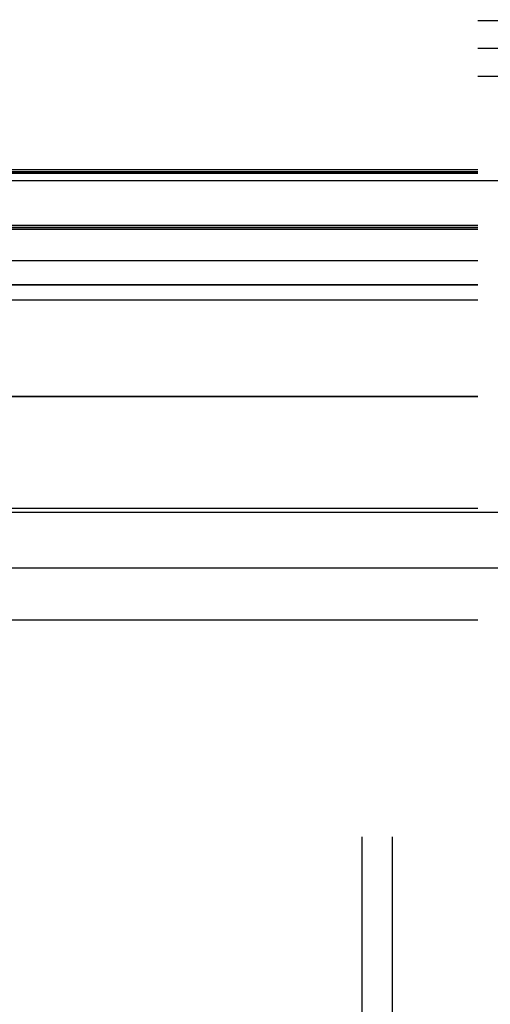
# Model space of a CAD drawing. Header units: millimetres. Extents: x -1690 to 192, y -898 to 54.
# Tile 220 of 256: x 65 to 77, y -59 to -35. Entities that reach past the tile are written whole.
import ezdxf

# ---------------------------------------------------------------- set-up
doc = ezdxf.new("R2010")
doc.units = ezdxf.units.MM
doc.header["$MEASUREMENT"] = 0
doc.layers.add('OVIDIO 186x93x72h', color=7, linetype='Continuous')

msp = doc.modelspace()

# ---------------------------------------------------------------- linework, layer by layer
at = {"layer": 'OVIDIO 186x93x72h', "extrusion": (0.114881, 0.045678, 0.992329)}
for points in [[(-44.316, 70.743), (-44.316, -36.112)], [(-44.316, -36.112), (-44.316, 70.743)], [(-44.772, 70.743), (-44.772, -36.112)], [(-44.772, -36.112), (-44.772, 70.743)], [(-59.026, -22.148), (-59.026, 32.256)], [(-59.254, -22.365), (-59.254, 32.826)]]:
    msp.add_lwpolyline(points, dxfattribs=at)
at = {"layer": 'OVIDIO 186x93x72h', "extrusion": (1, 0, 0)}
for points in [[(-36.376, 681.085), (-35.035, 678.402)], [(-38.612, 676.613), (-35.035, 678.402)], [(-35.035, 678.402), (-36.376, 681.085)], [(-39.372, 677.91), (-35.705, 679.744)], [(-36.376, 681.085), (-39.954, 679.297)], [(-36.868, 677.485), (-38.21, 680.169)], [(-38.702, 676.569), (-38.612, 676.613)], [(-38.612, 676.613), (-38.702, 676.569)], [(-40.043, 679.252), (-38.702, 676.569)], [(-44.068, 678.357), (-44.028, 678.278), (-43.985, 678.2), (-43.94, 678.121), (-43.893, 678.043), (-43.844, 677.966), (-43.792, 677.889), (-43.739, 677.812), (-43.683, 677.736), (-43.625, 677.661), (-43.565, 677.587), (-43.502, 677.514), (-43.438, 677.442), (-43.371, 677.371), (-43.302, 677.301), (-43.232, 677.233), (-43.159, 677.166), (-43.084, 677.101), (-43.007, 677.037), (-42.928, 676.975), (-42.847, 676.914), (-42.764, 676.855), (-42.68, 676.799), (-42.594, 676.744), (-42.506, 676.691), (-42.417, 676.641), (-42.326, 676.592), (-42.234, 676.546), (-42.141, 676.503), (-42.046, 676.461), (-41.95, 676.422), (-41.853, 676.386), (-41.755, 676.352), (-41.657, 676.32), (-41.557, 676.291), (-41.457, 676.265), (-41.357, 676.241), (-41.256, 676.22), (-41.154, 676.202), (-41.053, 676.186), (-40.951, 676.173), (-40.849, 676.162), (-40.748, 676.155), (-40.646, 676.149), (-40.545, 676.147), (-40.444, 676.147), (-40.343, 676.149), (-40.243, 676.154), (-40.144, 676.161), (-40.046, 676.171), (-39.948, 676.183), (-39.851, 676.198), (-39.755, 676.214), (-39.66, 676.233), (-39.567, 676.254), (-39.474, 676.278), (-39.383, 676.303), (-39.292, 676.33), (-39.204, 676.359), (-39.116, 676.39), (-39.03, 676.422), (-38.946, 676.457), (-38.863, 676.492), (-38.782, 676.53), (-38.702, 676.569)], [(-38.702, 676.569), (-40.043, 679.252)], [(-38.702, 676.569), (-38.782, 676.53), (-38.863, 676.492), (-38.946, 676.457), (-39.03, 676.422), (-39.116, 676.39), (-39.204, 676.359), (-39.292, 676.33), (-39.383, 676.303), (-39.474, 676.278), (-39.567, 676.254), (-39.66, 676.233), (-39.755, 676.214), (-39.851, 676.198), (-39.948, 676.183), (-40.046, 676.171), (-40.144, 676.161), (-40.243, 676.154), (-40.343, 676.149), (-40.444, 676.147), (-40.545, 676.147), (-40.646, 676.149), (-40.748, 676.155), (-40.849, 676.162), (-40.951, 676.173), (-41.053, 676.186), (-41.154, 676.202), (-41.256, 676.22), (-41.357, 676.241), (-41.457, 676.265), (-41.557, 676.291), (-41.657, 676.32), (-41.755, 676.352), (-41.853, 676.386), (-41.95, 676.422), (-42.046, 676.461), (-42.141, 676.503), (-42.234, 676.546), (-42.326, 676.592), (-42.417, 676.641), (-42.506, 676.691), (-42.594, 676.744), (-42.68, 676.799), (-42.764, 676.855), (-42.847, 676.914), (-42.928, 676.975), (-43.007, 677.037), (-43.084, 677.101), (-43.159, 677.166), (-43.232, 677.233), (-43.302, 677.301), (-43.371, 677.371), (-43.438, 677.442), (-43.502, 677.514), (-43.565, 677.587), (-43.625, 677.661), (-43.683, 677.736), (-43.739, 677.812), (-43.792, 677.889), (-43.844, 677.966), (-43.893, 678.043), (-43.94, 678.121), (-43.985, 678.2), (-44.028, 678.278), (-44.068, 678.357)], [(-42.694, 676.808), (-39.596, 678.357)], [(-40.043, 679.252), (-39.954, 679.297)], [(-39.954, 679.297), (-40.043, 679.252)], [(-41.385, 679.699), (-41.375, 679.679), (-41.364, 679.66), (-41.353, 679.64), (-41.341, 679.621), (-41.329, 679.601), (-41.316, 679.582), (-41.303, 679.563), (-41.289, 679.544), (-41.274, 679.525), (-41.259, 679.507), (-41.243, 679.488), (-41.227, 679.47), (-41.211, 679.453), (-41.193, 679.435), (-41.176, 679.418), (-41.158, 679.401), (-41.139, 679.385), (-41.12, 679.369), (-41.1, 679.353), (-41.08, 679.338), (-41.059, 679.324), (-41.038, 679.309), (-41.016, 679.296), (-40.994, 679.283), (-40.972, 679.27), (-40.949, 679.258), (-40.926, 679.246), (-40.903, 679.235), (-40.879, 679.225), (-40.855, 679.215), (-40.831, 679.206), (-40.807, 679.198), (-40.782, 679.19), (-40.757, 679.183), (-40.732, 679.176), (-40.707, 679.17), (-40.682, 679.165), (-40.656, 679.16), (-40.631, 679.156), (-40.606, 679.153), (-40.58, 679.15), (-40.555, 679.148), (-40.529, 679.147), (-40.504, 679.146), (-40.479, 679.146), (-40.454, 679.147), (-40.429, 679.148), (-40.404, 679.15), (-40.379, 679.153), (-40.355, 679.156), (-40.331, 679.159), (-40.307, 679.163), (-40.283, 679.168), (-40.26, 679.173), (-40.236, 679.179), (-40.214, 679.185), (-40.191, 679.192), (-40.169, 679.199), (-40.147, 679.207), (-40.125, 679.215), (-40.104, 679.224), (-40.084, 679.233), (-40.063, 679.242), (-40.043, 679.252)], [(-40.043, 679.252), (-40.063, 679.242), (-40.084, 679.233), (-40.104, 679.224), (-40.125, 679.215), (-40.147, 679.207), (-40.169, 679.199), (-40.191, 679.192), (-40.214, 679.185), (-40.236, 679.179), (-40.26, 679.173), (-40.283, 679.168), (-40.307, 679.163), (-40.331, 679.159), (-40.355, 679.156), (-40.379, 679.153), (-40.404, 679.15), (-40.429, 679.148), (-40.454, 679.147), (-40.479, 679.146), (-40.504, 679.146), (-40.529, 679.147), (-40.555, 679.148), (-40.58, 679.15), (-40.606, 679.153), (-40.631, 679.156), (-40.656, 679.16), (-40.682, 679.165), (-40.707, 679.17), (-40.732, 679.176), (-40.757, 679.183), (-40.782, 679.19), (-40.807, 679.198), (-40.831, 679.206), (-40.855, 679.215), (-40.879, 679.225), (-40.903, 679.235), (-40.926, 679.246), (-40.949, 679.258), (-40.972, 679.27), (-40.994, 679.283), (-41.016, 679.296), (-41.038, 679.309), (-41.059, 679.324), (-41.08, 679.338), (-41.1, 679.353), (-41.12, 679.369), (-41.139, 679.385), (-41.158, 679.401), (-41.176, 679.418), (-41.193, 679.435), (-41.211, 679.453), (-41.227, 679.47), (-41.243, 679.488), (-41.259, 679.507), (-41.274, 679.525), (-41.289, 679.544), (-41.303, 679.563), (-41.316, 679.582), (-41.329, 679.601), (-41.341, 679.621), (-41.353, 679.64), (-41.364, 679.66), (-41.375, 679.679), (-41.385, 679.699)], [(-42.279, 679.252), (-40.73, 676.153)], [(-44.068, 678.357), (-41.385, 679.699)], [(-41.385, 679.699), (-47.199, 691.327)], [(-41.385, 679.699), (-44.068, 678.357)], [(-47.199, 691.327), (-41.385, 679.699)], [(-48.54, 690.656), (-42.727, 679.028)], [(-44.068, 678.357), (-49.882, 689.985)], [(-49.882, 689.985), (-44.068, 678.357)], [(-46.975, 684.171), (-44.292, 685.513)], [(-49.882, 689.985), (-47.199, 691.327)], [(-47.199, 691.327), (-49.882, 689.985)], [(-50.677, 698.284), (-53.361, 696.942)]]:
    msp.add_lwpolyline(points, dxfattribs=at)
at = {"layer": 'OVIDIO 186x93x72h'}
for points in [[(76.216, -35.035), (97.453, -35.035)], [(97.453, -35.705), (76.216, -35.705)], [(97.453, -36.376), (76.216, -36.376)], [(41.216, -38.612), (76.216, -38.612)], [(41.216, -38.657), (76.216, -38.657)], [(76.216, -38.702), (41.216, -38.702)], [(41.216, -38.702), (76.216, -38.702)], [(90.716, -38.881), (27.467, -38.881)], [(76.216, -39.954), (41.216, -39.954)], [(41.216, -39.999), (76.216, -39.999)], [(41.216, -40.043), (76.216, -40.043)], [(76.216, -40.043), (41.216, -40.043)], [(76.216, -40.807), (41.216, -40.807)], [(41.216, -41.385), (76.216, -41.385)], [(76.216, -41.385), (41.216, -41.385)], [(76.216, -41.755), (41.216, -41.755)], [(41.216, -44.068), (76.216, -44.068)], [(76.216, -44.068), (41.216, -44.068)], [(62.006, -46.752), (76.216, -46.752)], [(89.788, -46.851), (-749.111, -46.851)], [(89.788, -48.193), (-749.111, -48.193)], [(62.006, -49.435), (76.216, -49.435)], [(73.428, -54.648), (73.428, -388.072)], [(74.153, -54.648), (74.153, -388.072)]]:
    msp.add_lwpolyline(points, dxfattribs=at)
at = {"layer": 'OVIDIO 186x93x72h', "extrusion": (2.56846e-05, 1, 8.30777e-08)}
for points in [[(-74.221, 678.184), (-43.221, 678.083)], [(-43.221, 678.083), (-74.221, 678.184)], [(-43.223, 677.374), (-74.223, 677.475)], [(-43.225, 676.665), (-74.225, 676.766)], [(-74.225, 676.766), (-43.225, 676.665)]]:
    msp.add_lwpolyline(points, dxfattribs=at)
at = {"layer": 'OVIDIO 186x93x72h', "extrusion": (0.999995, 0.000995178, 0.002882)}
for points in [[(-36.206, 676.549), (-35.716, 677.967)], [(-35.716, 677.967), (-36.206, 676.549)], [(-36.761, 676.741), (-36.271, 678.159)], [(-38.802, 677.445), (-38.312, 678.863)]]:
    msp.add_lwpolyline(points, dxfattribs=at)
at = {"layer": 'OVIDIO 186x93x72h', "extrusion": (-0.003049, 0.326394, 0.945229)}
for points in [[(-75.864, 257.728), (-75.864, 257.684), (-75.863, 257.639), (-75.86, 257.594), (-75.857, 257.549), (-75.853, 257.503), (-75.848, 257.457), (-75.841, 257.411), (-75.834, 257.364), (-75.825, 257.318), (-75.815, 257.271), (-75.804, 257.224), (-75.792, 257.177), (-75.778, 257.131), (-75.764, 257.084), (-75.748, 257.037), (-75.731, 256.991), (-75.712, 256.945), (-75.692, 256.899), (-75.672, 256.853), (-75.649, 256.808), (-75.626, 256.763), (-75.601, 256.718), (-75.576, 256.674), (-75.549, 256.631), (-75.52, 256.588), (-75.491, 256.546), (-75.46, 256.504), (-75.429, 256.463), (-75.396, 256.423), (-75.362, 256.384), (-75.328, 256.346), (-75.292, 256.308), (-75.255, 256.272), (-75.218, 256.236), (-75.179, 256.202), (-75.14, 256.168), (-75.1, 256.136), (-75.059, 256.105), (-75.017, 256.075), (-74.975, 256.046), (-74.932, 256.018), (-74.888, 255.991), (-74.844, 255.966), (-74.8, 255.941), (-74.755, 255.918), (-74.71, 255.896), (-74.664, 255.876), (-74.618, 255.856), (-74.572, 255.838), (-74.526, 255.821), (-74.48, 255.806), (-74.433, 255.791), (-74.387, 255.778), (-74.34, 255.766), (-74.294, 255.755), (-74.247, 255.746), (-74.201, 255.737), (-74.155, 255.73), (-74.109, 255.724), (-74.063, 255.719), (-74.018, 255.715), (-73.973, 255.712), (-73.928, 255.71), (-73.884, 255.709)], [(-73.884, 255.709), (-73.928, 255.71), (-73.973, 255.712), (-74.018, 255.715), (-74.063, 255.719), (-74.109, 255.724), (-74.155, 255.73), (-74.201, 255.737), (-74.247, 255.746), (-74.294, 255.755), (-74.34, 255.766), (-74.387, 255.778), (-74.433, 255.791), (-74.48, 255.806), (-74.526, 255.821), (-74.572, 255.838), (-74.618, 255.856), (-74.664, 255.876), (-74.71, 255.896), (-74.755, 255.918), (-74.8, 255.941), (-74.844, 255.966), (-74.888, 255.991), (-74.932, 256.018), (-74.975, 256.046), (-75.017, 256.075), (-75.059, 256.105), (-75.1, 256.136), (-75.14, 256.168), (-75.179, 256.202), (-75.218, 256.236), (-75.255, 256.272), (-75.292, 256.308), (-75.328, 256.346), (-75.362, 256.384), (-75.396, 256.423), (-75.429, 256.463), (-75.46, 256.504), (-75.491, 256.546), (-75.52, 256.588), (-75.549, 256.631), (-75.576, 256.674), (-75.601, 256.718), (-75.626, 256.763), (-75.649, 256.808), (-75.672, 256.853), (-75.692, 256.899), (-75.712, 256.945), (-75.731, 256.991), (-75.748, 257.037), (-75.764, 257.084), (-75.778, 257.131), (-75.792, 257.177), (-75.804, 257.224), (-75.815, 257.271), (-75.825, 257.318), (-75.834, 257.364), (-75.841, 257.411), (-75.848, 257.457), (-75.853, 257.503), (-75.857, 257.549), (-75.86, 257.594), (-75.863, 257.639), (-75.864, 257.684), (-75.864, 257.728)], [(-75.864, 257.728), (-75.864, 257.678), (-75.862, 257.628), (-75.859, 257.578), (-75.856, 257.528), (-75.85, 257.478), (-75.844, 257.428), (-75.836, 257.378), (-75.827, 257.328), (-75.817, 257.279), (-75.806, 257.23), (-75.793, 257.181), (-75.779, 257.133), (-75.764, 257.085), (-75.748, 257.038), (-75.731, 256.991), (-75.712, 256.945), (-75.693, 256.899), (-75.672, 256.854), (-75.65, 256.81), (-75.628, 256.766), (-75.604, 256.723), (-75.58, 256.681), (-75.554, 256.64), (-75.528, 256.6), (-75.501, 256.56), (-75.473, 256.521), (-75.445, 256.484), (-75.415, 256.447), (-75.385, 256.411), (-75.355, 256.376), (-75.324, 256.342), (-75.292, 256.308), (-75.259, 256.276), (-75.226, 256.244), (-75.192, 256.213), (-75.156, 256.182), (-75.12, 256.152), (-75.083, 256.123), (-75.044, 256.094), (-75.005, 256.066), (-74.966, 256.039), (-74.925, 256.013), (-74.883, 255.988), (-74.841, 255.964), (-74.798, 255.94), (-74.754, 255.918), (-74.709, 255.896), (-74.664, 255.876), (-74.618, 255.856), (-74.572, 255.838), (-74.525, 255.821), (-74.477, 255.805), (-74.429, 255.79), (-74.381, 255.777), (-74.332, 255.764), (-74.283, 255.753), (-74.234, 255.743), (-74.184, 255.734), (-74.134, 255.727), (-74.084, 255.721), (-74.034, 255.716), (-73.984, 255.712), (-73.934, 255.71), (-73.884, 255.709)], [(-73.884, 255.709), (-73.928, 255.71), (-73.973, 255.712), (-74.018, 255.715), (-74.063, 255.719), (-74.109, 255.724), (-74.155, 255.73), (-74.201, 255.737), (-74.247, 255.746), (-74.294, 255.755), (-74.34, 255.766), (-74.387, 255.778), (-74.433, 255.791), (-74.48, 255.806), (-74.526, 255.821), (-74.572, 255.838), (-74.618, 255.856), (-74.664, 255.876), (-74.71, 255.896), (-74.755, 255.918), (-74.8, 255.941), (-74.844, 255.966), (-74.888, 255.991), (-74.932, 256.018), (-74.975, 256.046), (-75.017, 256.075), (-75.059, 256.105), (-75.1, 256.136), (-75.14, 256.168), (-75.179, 256.202), (-75.218, 256.236), (-75.255, 256.272), (-75.292, 256.308), (-75.328, 256.346), (-75.362, 256.384), (-75.396, 256.423), (-75.429, 256.463), (-75.46, 256.504), (-75.491, 256.546), (-75.52, 256.588), (-75.549, 256.631), (-75.576, 256.674), (-75.601, 256.718), (-75.626, 256.763), (-75.649, 256.808), (-75.672, 256.853), (-75.692, 256.899), (-75.712, 256.945), (-75.731, 256.991), (-75.748, 257.037), (-75.764, 257.084), (-75.778, 257.131), (-75.792, 257.177), (-75.804, 257.224), (-75.815, 257.271), (-75.825, 257.318), (-75.834, 257.364), (-75.841, 257.411), (-75.848, 257.457), (-75.853, 257.503), (-75.857, 257.549), (-75.86, 257.594), (-75.863, 257.639), (-75.864, 257.684), (-75.864, 257.728)], [(-75.864, 257.728), (-75.864, 257.684), (-75.863, 257.639), (-75.86, 257.594), (-75.857, 257.549), (-75.853, 257.503), (-75.848, 257.457), (-75.841, 257.411), (-75.834, 257.364), (-75.825, 257.318), (-75.815, 257.271), (-75.804, 257.224), (-75.792, 257.177), (-75.778, 257.131), (-75.764, 257.084), (-75.748, 257.037), (-75.731, 256.991), (-75.712, 256.945), (-75.692, 256.899), (-75.672, 256.853), (-75.649, 256.808), (-75.626, 256.763), (-75.601, 256.718), (-75.576, 256.674), (-75.549, 256.631), (-75.52, 256.588), (-75.491, 256.546), (-75.46, 256.504), (-75.429, 256.463), (-75.396, 256.423), (-75.362, 256.384), (-75.328, 256.346), (-75.292, 256.308), (-75.255, 256.272), (-75.218, 256.236), (-75.179, 256.202), (-75.14, 256.168), (-75.1, 256.136), (-75.059, 256.105), (-75.017, 256.075), (-74.975, 256.046), (-74.932, 256.018), (-74.888, 255.991), (-74.844, 255.966), (-74.8, 255.941), (-74.755, 255.918), (-74.71, 255.896), (-74.664, 255.876), (-74.618, 255.856), (-74.572, 255.838), (-74.526, 255.821), (-74.48, 255.806), (-74.433, 255.791), (-74.387, 255.778), (-74.34, 255.766), (-74.294, 255.755), (-74.247, 255.746), (-74.201, 255.737), (-74.155, 255.73), (-74.109, 255.724), (-74.063, 255.719), (-74.018, 255.715), (-73.973, 255.712), (-73.928, 255.71), (-73.884, 255.709)], [(-77.828, 261.352), (-77.783, 261.351), (-77.739, 261.349), (-77.694, 261.346), (-77.648, 261.342), (-77.603, 261.337), (-77.557, 261.33), (-77.511, 261.322), (-77.464, 261.313), (-77.418, 261.303), (-77.371, 261.292), (-77.325, 261.279), (-77.278, 261.265), (-77.232, 261.25), (-77.186, 261.233), (-77.139, 261.216), (-77.093, 261.196), (-77.047, 261.176), (-77.002, 261.154), (-76.957, 261.131), (-76.912, 261.107), (-76.867, 261.081), (-76.823, 261.054), (-76.78, 261.026), (-76.737, 260.997), (-76.695, 260.966), (-76.653, 260.934), (-76.612, 260.901), (-76.572, 260.867), (-76.533, 260.831), (-76.494, 260.795), (-76.457, 260.757), (-76.42, 260.719), (-76.384, 260.679), (-76.349, 260.638), (-76.316, 260.597), (-76.283, 260.555), (-76.251, 260.512), (-76.221, 260.468), (-76.192, 260.423), (-76.163, 260.378), (-76.136, 260.332), (-76.111, 260.285), (-76.086, 260.238), (-76.063, 260.191), (-76.041, 260.143), (-76.02, 260.094), (-76, 260.046), (-75.982, 259.997), (-75.964, 259.948), (-75.949, 259.898), (-75.934, 259.849), (-75.92, 259.8), (-75.908, 259.75), (-75.897, 259.701), (-75.887, 259.651), (-75.878, 259.602), (-75.871, 259.553), (-75.865, 259.504), (-75.859, 259.455), (-75.855, 259.407), (-75.852, 259.359), (-75.85, 259.311), (-75.849, 259.264), (-75.849, 259.217)], [(-75.849, 259.217), (-75.849, 259.264), (-75.85, 259.311), (-75.852, 259.359), (-75.855, 259.407), (-75.859, 259.455), (-75.865, 259.504), (-75.871, 259.553), (-75.878, 259.602), (-75.887, 259.651), (-75.897, 259.701), (-75.908, 259.75), (-75.92, 259.8), (-75.934, 259.849), (-75.949, 259.898), (-75.964, 259.948), (-75.982, 259.997), (-76, 260.046), (-76.02, 260.094), (-76.041, 260.143), (-76.063, 260.191), (-76.086, 260.238), (-76.111, 260.285), (-76.136, 260.332), (-76.163, 260.378), (-76.192, 260.423), (-76.221, 260.468), (-76.251, 260.512), (-76.283, 260.555), (-76.316, 260.597), (-76.349, 260.638), (-76.384, 260.679), (-76.42, 260.719), (-76.457, 260.757), (-76.494, 260.795), (-76.533, 260.831), (-76.572, 260.867), (-76.612, 260.901), (-76.653, 260.934), (-76.695, 260.966), (-76.737, 260.997), (-76.78, 261.026), (-76.823, 261.054), (-76.867, 261.081), (-76.912, 261.107), (-76.957, 261.131), (-77.002, 261.154), (-77.047, 261.176), (-77.093, 261.196), (-77.139, 261.216), (-77.186, 261.233), (-77.232, 261.25), (-77.278, 261.265), (-77.325, 261.279), (-77.371, 261.292), (-77.418, 261.303), (-77.464, 261.313), (-77.511, 261.322), (-77.557, 261.33), (-77.603, 261.337), (-77.648, 261.342), (-77.694, 261.346), (-77.739, 261.349), (-77.783, 261.351), (-77.828, 261.352)], [(-75.854, 258.699), (-75.854, 258.746), (-75.855, 258.793), (-75.857, 258.841), (-75.86, 258.889), (-75.864, 258.937), (-75.87, 258.986), (-75.876, 259.035), (-75.884, 259.084), (-75.892, 259.133), (-75.902, 259.183), (-75.913, 259.232), (-75.925, 259.282), (-75.939, 259.331), (-75.954, 259.381), (-75.97, 259.43), (-75.987, 259.479), (-76.005, 259.528), (-76.025, 259.576), (-76.046, 259.625), (-76.068, 259.673), (-76.091, 259.72), (-76.116, 259.767), (-76.142, 259.814), (-76.169, 259.86), (-76.197, 259.905), (-76.226, 259.95), (-76.257, 259.994), (-76.288, 260.037), (-76.321, 260.079), (-76.354, 260.121), (-76.389, 260.161), (-76.425, 260.201), (-76.462, 260.239), (-76.499, 260.277), (-76.538, 260.313), (-76.577, 260.349), (-76.617, 260.383), (-76.658, 260.416), (-76.7, 260.448), (-76.742, 260.479), (-76.785, 260.508), (-76.828, 260.536), (-76.872, 260.563), (-76.917, 260.589), (-76.962, 260.613), (-77.007, 260.636), (-77.052, 260.658), (-77.098, 260.679), (-77.144, 260.698), (-77.191, 260.715), (-77.237, 260.732), (-77.284, 260.747), (-77.33, 260.761), (-77.377, 260.774), (-77.423, 260.785), (-77.469, 260.795), (-77.516, 260.804), (-77.562, 260.812), (-77.608, 260.819), (-77.653, 260.824), (-77.699, 260.828), (-77.744, 260.831), (-77.789, 260.833), (-77.833, 260.834)], [(-77.833, 260.834), (-77.789, 260.833), (-77.744, 260.831), (-77.699, 260.828), (-77.653, 260.824), (-77.608, 260.819), (-77.562, 260.812), (-77.516, 260.804), (-77.469, 260.795), (-77.423, 260.785), (-77.377, 260.774), (-77.33, 260.761), (-77.284, 260.747), (-77.237, 260.732), (-77.191, 260.715), (-77.144, 260.698), (-77.098, 260.679), (-77.052, 260.658), (-77.007, 260.636), (-76.962, 260.613), (-76.917, 260.589), (-76.872, 260.563), (-76.828, 260.536), (-76.785, 260.508), (-76.742, 260.479), (-76.7, 260.448), (-76.658, 260.416), (-76.617, 260.383), (-76.577, 260.349), (-76.538, 260.313), (-76.499, 260.277), (-76.462, 260.239), (-76.425, 260.201), (-76.389, 260.161), (-76.354, 260.121), (-76.321, 260.079), (-76.288, 260.037), (-76.257, 259.994), (-76.226, 259.95), (-76.197, 259.905), (-76.169, 259.86), (-76.142, 259.814), (-76.116, 259.767), (-76.091, 259.72), (-76.068, 259.673), (-76.046, 259.625), (-76.025, 259.576), (-76.005, 259.528), (-75.987, 259.479), (-75.97, 259.43), (-75.954, 259.381), (-75.939, 259.331), (-75.925, 259.282), (-75.913, 259.232), (-75.902, 259.183), (-75.892, 259.133), (-75.884, 259.084), (-75.876, 259.035), (-75.87, 258.986), (-75.864, 258.937), (-75.86, 258.889), (-75.857, 258.841), (-75.855, 258.793), (-75.854, 258.746), (-75.854, 258.699)]]:
    msp.add_lwpolyline(points, dxfattribs=at)
at = {"layer": 'OVIDIO 186x93x72h', "extrusion": (0.999999, -0.001021, 0.000352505)}
for points in [[(-38.862, 679.302), (-37.455, 678.816)], [(-37.455, 678.816), (-38.862, 679.302)], [(-37.7, 678.107), (-38.862, 678.508)], [(-37.945, 677.398), (-38.862, 677.715)], [(-38.862, 677.715), (-37.945, 677.398)]]:
    msp.add_lwpolyline(points, dxfattribs=at)
at = {"layer": 'OVIDIO 186x93x72h', "extrusion": (0.999995, 0.000995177, 0.002882)}
for points in [[(-38.098, 677.203), (-37.609, 678.62)], [(-37.609, 678.62), (-38.098, 677.203)]]:
    msp.add_lwpolyline(points, dxfattribs=at)
at = {"layer": 'OVIDIO 186x93x72h', "extrusion": (0, 1, 0)}
for points in [[(-27.467, 679.61), (-90.716, 679.61)], [(-90.716, 679.61), (-27.467, 679.61)], [(-90.716, 678.939), (-27.467, 678.939)], [(-27.467, 678.939), (-90.716, 678.939)], [(688.733, 659.204), (-72.212, 659.204)], [(688.733, 658.031), (-72.212, 658.031)], [(-79.222, 715.964), (749.111, 715.964)], [(749.111, 715.964), (-79.222, 715.964)], [(749.111, 715.293), (-79.222, 715.293)], [(-79.222, 715.293), (749.111, 715.293)]]:
    msp.add_lwpolyline(points, dxfattribs=at)
at = {"layer": 'OVIDIO 186x93x72h', "extrusion": (5.03619e-08, 1, -1.557e-05)}
for points in [[(-76.216, 679.328), (-76.221, 677.741)], [(-76.221, 677.741), (-76.216, 679.328)]]:
    msp.add_lwpolyline(points, dxfattribs=at)
at = {"layer": 'OVIDIO 186x93x72h', "extrusion": (-0.003235, 1.55701e-05, 0.999995)}
msp.add_lwpolyline([(80.413, -40.95), (80.363, -40.95), (80.313, -40.948), (80.262, -40.945), (80.212, -40.94), (80.162, -40.935), (80.112, -40.928), (80.063, -40.919), (80.013, -40.91), (79.964, -40.899), (79.915, -40.887), (79.866, -40.874), (79.818, -40.86), (79.771, -40.844), (79.723, -40.828), (79.677, -40.81), (79.631, -40.791), (79.585, -40.771), (79.541, -40.75), (79.496, -40.728), (79.453, -40.705), (79.411, -40.681), (79.369, -40.656), (79.328, -40.63), (79.288, -40.604), (79.248, -40.576), (79.21, -40.548), (79.172, -40.519), (79.136, -40.489), (79.1, -40.459), (79.065, -40.428), (79.031, -40.397), (78.999, -40.365), (78.967, -40.332), (78.935, -40.298), (78.904, -40.263), (78.874, -40.228), (78.844, -40.191), (78.815, -40.153), (78.787, -40.115), (78.759, -40.076), (78.733, -40.036), (78.707, -39.994), (78.682, -39.953), (78.658, -39.91), (78.635, -39.867), (78.613, -39.823), (78.592, -39.778), (78.572, -39.732), (78.553, -39.686), (78.535, -39.64), (78.519, -39.593), (78.503, -39.545), (78.489, -39.497), (78.476, -39.448), (78.464, -39.399), (78.453, -39.35), (78.444, -39.301), (78.436, -39.251), (78.429, -39.201), (78.423, -39.151), (78.419, -39.101), (78.415, -39.051), (78.414, -39), (78.413, -38.95)], dxfattribs=at)
at = {"layer": 'OVIDIO 186x93x72h', "extrusion": (0, 0.894427, 0.447214)}
for points in [[(-76.216, 639.449), (-76.213, 639.693), (-76.205, 639.94), (-76.191, 640.188), (-76.172, 640.438), (-76.146, 640.689), (-76.114, 640.942), (-76.077, 641.196), (-76.032, 641.451), (-75.982, 641.707), (-75.925, 641.963), (-75.862, 642.219), (-75.791, 642.476), (-75.715, 642.732), (-75.631, 642.988), (-75.541, 643.244), (-75.444, 643.498), (-75.34, 643.752), (-75.229, 644.003), (-75.112, 644.253), (-74.987, 644.502), (-74.856, 644.747), (-74.718, 644.991), (-74.574, 645.231), (-74.423, 645.469), (-74.266, 645.703), (-74.102, 645.933), (-73.932, 646.16), (-73.756, 646.383), (-73.574, 646.601), (-73.386, 646.815), (-73.193, 647.023), (-72.994, 647.227), (-72.79, 647.426), (-72.581, 647.619), (-72.368, 647.807), (-72.149, 647.989), (-71.927, 648.165), (-71.7, 648.335), (-71.469, 648.499), (-71.235, 648.656), (-70.998, 648.807), (-70.757, 648.952), (-70.514, 649.089), (-70.268, 649.22), (-70.02, 649.345), (-69.77, 649.462), (-69.518, 649.573), (-69.265, 649.677), (-69.011, 649.774), (-68.755, 649.864), (-68.499, 649.948), (-68.243, 650.025), (-67.986, 650.095), (-67.73, 650.158), (-67.473, 650.215), (-67.218, 650.266), (-66.963, 650.31), (-66.709, 650.348), (-66.456, 650.379), (-66.204, 650.405), (-65.955, 650.424), (-65.706, 650.438), (-65.46, 650.447), (-65.216, 650.449)], [(-65.216, 650.449), (-65.46, 650.447), (-65.706, 650.438), (-65.955, 650.424), (-66.204, 650.405), (-66.456, 650.379), (-66.709, 650.348), (-66.963, 650.31), (-67.218, 650.266), (-67.473, 650.215), (-67.73, 650.158), (-67.986, 650.095), (-68.243, 650.025), (-68.499, 649.948), (-68.755, 649.864), (-69.011, 649.774), (-69.265, 649.677), (-69.518, 649.573), (-69.77, 649.462), (-70.02, 649.345), (-70.268, 649.22), (-70.514, 649.089), (-70.757, 648.952), (-70.998, 648.807), (-71.235, 648.656), (-71.469, 648.499), (-71.7, 648.335), (-71.927, 648.165), (-72.149, 647.989), (-72.368, 647.807), (-72.581, 647.619), (-72.79, 647.426), (-72.994, 647.227), (-73.193, 647.023), (-73.386, 646.815), (-73.574, 646.601), (-73.756, 646.383), (-73.932, 646.16), (-74.102, 645.933), (-74.266, 645.703), (-74.423, 645.469), (-74.574, 645.231), (-74.718, 644.991), (-74.856, 644.747), (-74.987, 644.502), (-75.112, 644.253), (-75.229, 644.003), (-75.34, 643.752), (-75.444, 643.498), (-75.541, 643.244), (-75.631, 642.988), (-75.715, 642.732), (-75.791, 642.476), (-75.862, 642.219), (-75.925, 641.963), (-75.982, 641.707), (-76.032, 641.451), (-76.077, 641.196), (-76.114, 640.942), (-76.146, 640.689), (-76.172, 640.438), (-76.191, 640.188), (-76.205, 639.94), (-76.213, 639.693), (-76.216, 639.449)], [(-76.216, 639.449), (-76.213, 639.714), (-76.203, 639.979), (-76.187, 640.245), (-76.165, 640.512), (-76.135, 640.779), (-76.1, 641.046), (-76.057, 641.313), (-76.008, 641.58), (-75.952, 641.845), (-75.889, 642.11), (-75.82, 642.374), (-75.744, 642.636), (-75.662, 642.896), (-75.573, 643.155), (-75.478, 643.411), (-75.376, 643.665), (-75.268, 643.916), (-75.154, 644.165), (-75.034, 644.41), (-74.908, 644.652), (-74.776, 644.89), (-74.639, 645.125), (-74.496, 645.356), (-74.348, 645.582), (-74.194, 645.804), (-74.036, 646.022), (-73.873, 646.236), (-73.706, 646.444), (-73.534, 646.647), (-73.358, 646.846), (-73.178, 647.039), (-72.994, 647.227), (-72.806, 647.411), (-72.613, 647.591), (-72.414, 647.767), (-72.211, 647.939), (-72.002, 648.106), (-71.789, 648.269), (-71.571, 648.428), (-71.349, 648.581), (-71.122, 648.729), (-70.892, 648.872), (-70.657, 649.009), (-70.419, 649.141), (-70.177, 649.267), (-69.932, 649.387), (-69.683, 649.501), (-69.432, 649.609), (-69.178, 649.711), (-68.922, 649.806), (-68.663, 649.895), (-68.403, 649.978), (-68.141, 650.053), (-67.877, 650.123), (-67.612, 650.185), (-67.346, 650.241), (-67.08, 650.29), (-66.813, 650.333), (-66.546, 650.369), (-66.279, 650.398), (-66.012, 650.42), (-65.746, 650.436), (-65.481, 650.446), (-65.216, 650.449)], [(-76.216, 639.449), (-76.213, 639.693), (-76.205, 639.94), (-76.191, 640.188), (-76.172, 640.438), (-76.146, 640.689), (-76.114, 640.942), (-76.077, 641.196), (-76.032, 641.451), (-75.982, 641.707), (-75.925, 641.963), (-75.862, 642.219), (-75.791, 642.476), (-75.715, 642.732), (-75.631, 642.988), (-75.541, 643.244), (-75.444, 643.498), (-75.34, 643.752), (-75.229, 644.003), (-75.112, 644.253), (-74.987, 644.502), (-74.856, 644.747), (-74.718, 644.991), (-74.574, 645.231), (-74.423, 645.469), (-74.266, 645.703), (-74.102, 645.933), (-73.932, 646.16), (-73.756, 646.383), (-73.574, 646.601), (-73.386, 646.815), (-73.193, 647.023), (-72.994, 647.227), (-72.79, 647.426), (-72.581, 647.619), (-72.368, 647.807), (-72.149, 647.989), (-71.927, 648.165), (-71.7, 648.335), (-71.469, 648.499), (-71.235, 648.656), (-70.998, 648.807), (-70.757, 648.952), (-70.514, 649.089), (-70.268, 649.22), (-70.02, 649.345), (-69.77, 649.462), (-69.518, 649.573), (-69.265, 649.677), (-69.011, 649.774), (-68.755, 649.864), (-68.499, 649.948), (-68.243, 650.025), (-67.986, 650.095), (-67.73, 650.158), (-67.473, 650.215), (-67.218, 650.266), (-66.963, 650.31), (-66.709, 650.348), (-66.456, 650.379), (-66.204, 650.405), (-65.955, 650.424), (-65.706, 650.438), (-65.46, 650.447), (-65.216, 650.449)], [(-65.216, 650.449), (-65.46, 650.447), (-65.706, 650.438), (-65.955, 650.424), (-66.204, 650.405), (-66.456, 650.379), (-66.709, 650.348), (-66.963, 650.31), (-67.218, 650.266), (-67.473, 650.215), (-67.73, 650.158), (-67.986, 650.095), (-68.243, 650.025), (-68.499, 649.948), (-68.755, 649.864), (-69.011, 649.774), (-69.265, 649.677), (-69.518, 649.573), (-69.77, 649.462), (-70.02, 649.345), (-70.268, 649.22), (-70.514, 649.089), (-70.757, 648.952), (-70.998, 648.807), (-71.235, 648.656), (-71.469, 648.499), (-71.7, 648.335), (-71.927, 648.165), (-72.149, 647.989), (-72.368, 647.807), (-72.581, 647.619), (-72.79, 647.426), (-72.994, 647.227), (-73.193, 647.023), (-73.386, 646.815), (-73.574, 646.601), (-73.756, 646.383), (-73.932, 646.16), (-74.102, 645.933), (-74.266, 645.703), (-74.423, 645.469), (-74.574, 645.231), (-74.718, 644.991), (-74.856, 644.747), (-74.987, 644.502), (-75.112, 644.253), (-75.229, 644.003), (-75.34, 643.752), (-75.444, 643.498), (-75.541, 643.244), (-75.631, 642.988), (-75.715, 642.732), (-75.791, 642.476), (-75.862, 642.219), (-75.925, 641.963), (-75.982, 641.707), (-76.032, 641.451), (-76.077, 641.196), (-76.114, 640.942), (-76.146, 640.689), (-76.172, 640.438), (-76.191, 640.188), (-76.205, 639.94), (-76.213, 639.693), (-76.216, 639.449)]]:
    msp.add_lwpolyline(points, dxfattribs=at)

doc.saveas('drawing.dxf')
